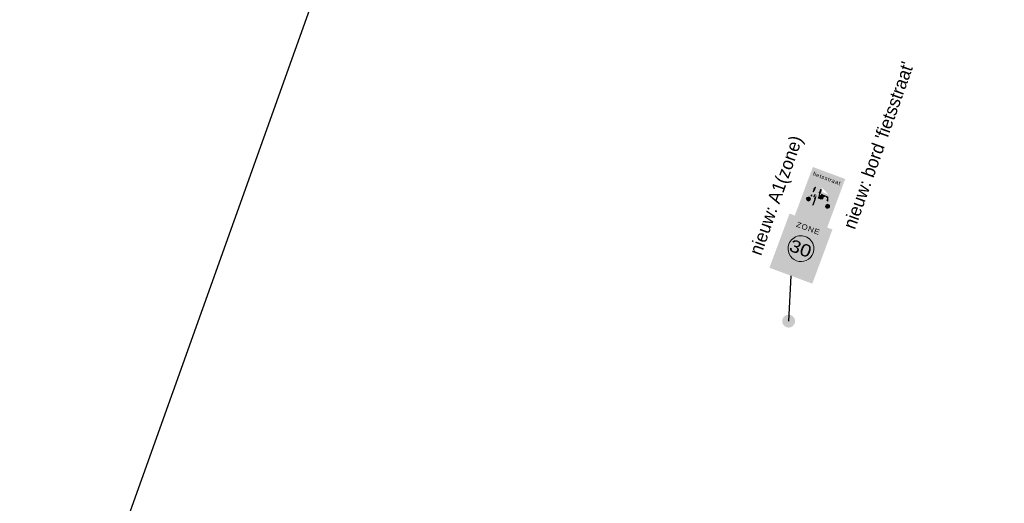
# Model space of a CAD drawing. Header units: metres. Extents: x 136326 to 138181, y 453212 to 454732.
# Tile 2 of 55: x 136326 to 136383, y 453248 to 453276. Entities that reach past the tile are written whole.
import ezdxf
from ezdxf.enums import TextEntityAlignment as Align

# ---------------------------------------------------------------- set-up
doc = ezdxf.new("R2010")
doc.units = ezdxf.units.M
doc.layers.add('-DR-alg-bladkaders viewports', color=7, linetype='Continuous')
doc.layers.add('-DR-nw-inr-bebording-txt', color=2, linetype='Continuous')
doc.layers.add('mob_bebording', color=7, linetype='Continuous', lineweight=0)
doc.styles.add('eurostile', font='txt')
doc.styles.add('Style-Verkeersborden', font='Verkeersborden.shx')

# ---------------------------------------------------------------- blocks, each defined once
blk = doc.blocks.new('bord_A01-ZB')
at = {"layer": 'mob_bebording', "linetype": 'Continuous', "lineweight": 0}
h = blk.add_hatch(color=254, dxfattribs=at)
h.paths.add_polyline_path([(0.2650000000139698, -1.164153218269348e-10), (0, 0), (-0.2650000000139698, 0), (-0.2649999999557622, 0.6699999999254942), (0.2650000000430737, 0.6699999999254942)])
h.paths.add_polyline_path([(0.2399999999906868, 0.009999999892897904), (-0.2400000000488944, 0.009999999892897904, -0.414213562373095), (-0.2550000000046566, 0.0249999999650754), (-0.2550000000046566, 0.6449999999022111, -0.414213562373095), (-0.2399999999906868, 0.659999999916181), (0.2400000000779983, 0.6599999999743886, -0.414213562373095), (0.2550000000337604, 0.6449999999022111), (0.2550000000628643, 0.02499999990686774, -0.414213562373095)], flags=17)
h = blk.add_hatch(color=7, dxfattribs=at)
h.paths.add_polyline_path([(0.2550000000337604, 0.02500000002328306), (0.2550000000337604, 0.6449999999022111, 0.414213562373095), (0.2400000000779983, 0.6599999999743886), (-0.2399999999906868, 0.659999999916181, 0.414213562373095), (-0.2550000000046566, 0.6449999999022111), (-0.2550000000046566, 0.0249999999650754, 0.414213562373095), (-0.2400000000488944, 0.009999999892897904), (0.2399999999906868, 0.009999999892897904, 0.414213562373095)])
h.paths.add_polyline_path([(0.2400000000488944, 0.02000000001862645), (-0.2399999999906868, 0.01999999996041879, -0.414213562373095), (-0.2449999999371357, 0.0249999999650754), (-0.2449999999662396, 0.6449999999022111, -0.414213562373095), (-0.2399999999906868, 0.6500000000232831), (0.2400000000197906, 0.6499999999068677, -0.414213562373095), (0.245000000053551, 0.6449999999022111), (0.2449999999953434, 0.02499999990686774, -0.414213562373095)])
h = blk.add_hatch(color=254, dxfattribs=at)
h.paths.add_polyline_path([(0.245000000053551, 0.0249999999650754), (0.245000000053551, 0.6449999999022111, 0.414213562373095), (0.2400000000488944, 0.6500000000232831), (-0.2399999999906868, 0.6499999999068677, 0.414213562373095), (-0.2449999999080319, 0.6449999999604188), (-0.2449999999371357, 0.0249999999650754, 0.414213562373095), (-0.2399999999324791, 0.02000000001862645), (0.2399999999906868, 0.01999999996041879, 0.414213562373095)])
edge = h.paths.add_edge_path(flags=17)
edge.add_arc((7.275957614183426e-11, 0.3349999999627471), 0.204, 0, 360)
h = blk.add_hatch(color=10, dxfattribs=at)
edge = h.paths.add_edge_path()
edge.add_arc((7.275957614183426e-11, 0.3349999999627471), 0.204, 0, 360)
edge = h.paths.add_edge_path()
edge.add_arc((7.275957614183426e-11, 0.3349999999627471), 0.1972, 0, 360)
h = blk.add_hatch(color=254, dxfattribs=at)
edge = h.paths.add_edge_path()
edge.add_arc((7.275957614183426e-11, 0.3349999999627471), 0.1972, 0, 360)
edge = h.paths.add_edge_path(flags=17)
edge.add_arc((7.275957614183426e-11, 0.3349999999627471), 0.1904, 0, 360)
h = blk.add_hatch(color=10, dxfattribs=at)
edge = h.paths.add_edge_path()
edge.add_arc((7.275957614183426e-11, 0.3349999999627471), 0.1904, 0, 360)
edge = h.paths.add_edge_path()
edge.add_arc((7.275957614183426e-11, 0.3349999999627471), 0.1496, 0, 360)
h = blk.add_hatch(color=254, dxfattribs=at)
edge = h.paths.add_edge_path()
edge.add_arc((5.820766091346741e-11, 0.3349999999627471), 0.1496000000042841, 0, 180)
edge.add_arc((5.820766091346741e-11, 0.3349999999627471), 0.1496000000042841, 180, 360)
at = {"layer": 'mob_bebording', "color": 254, "linetype": 'Continuous', "lineweight": 0, "flags": 128}
blk.add_lwpolyline([(0.1496000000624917, 0.3349999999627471, 1), (-0.1495999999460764, 0.3349999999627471, 1)], format="xyb", close=True, dxfattribs=at)
at = {"layer": 'mob_bebording', "color": 7, "linetype": 'Continuous', "lineweight": 0, "style": 'Style-Verkeersborden', "width": 1.19047619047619}
blk.add_text('30', height=0.1428, dxfattribs=at).set_placement((-0.004804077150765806, 0.3350000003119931), align=Align.MIDDLE_CENTER)
at = {"layer": 'mob_bebording', "color": 7, "linetype": 'Continuous', "lineweight": 0, "insert": (-0.002640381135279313, 0.584499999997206), "char_height": 0.05999999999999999, "attachment_point": 5, "line_spacing_factor": 0.6, "style": 'Style-Verkeersborden'}
blk.add_mtext('\\H1x;\\W1.16667;\\T1.112;ZONE', dxfattribs=at)
blk = doc.blocks.new('bord_L1002-B')
at = {"layer": 'mob_bebording', "linetype": 'Continuous', "lineweight": 0}
h = blk.add_hatch(color=170, dxfattribs=at)
h.paths.add_polyline_path([(-0.1999999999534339, 0), (-0.2000000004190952, 0.6000000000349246), (0.1999999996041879, 0.5999999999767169), (0.2000000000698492, 0), (-5.820766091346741e-11, 0)])
h.paths.add_polyline_path([(-0.1750000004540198, 0.5900000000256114), (0.1749999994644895, 0.589999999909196, -0.414213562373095), (0.189999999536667, 0.5750000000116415), (0.1899999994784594, 0.0249999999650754, -0.414213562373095), (0.1749999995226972, 0.009999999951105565), (-0.1750000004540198, 0.01000000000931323, -0.414213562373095), (-0.1900000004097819, 0.0249999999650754), (-0.1900000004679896, 0.5749999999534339, -0.414213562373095)], flags=17)
h = blk.add_hatch(color=254, dxfattribs=at)
h.paths.add_polyline_path([(-0.1900000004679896, 0.5750000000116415), (-0.1900000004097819, 0.0249999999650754, 0.414213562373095), (-0.1750000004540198, 0.01000000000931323), (0.1749999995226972, 0.009999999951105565, 0.414213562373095), (0.1899999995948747, 0.02500000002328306), (0.1899999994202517, 0.5749999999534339, 0.414213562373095), (0.1749999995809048, 0.5899999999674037), (-0.1750000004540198, 0.5899999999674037, 0.414213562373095)])
h.paths.add_polyline_path([(0.1799999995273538, 0.0249999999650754, -0.414213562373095), (0.1749999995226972, 0.02000000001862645), (-0.1750000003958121, 0.01999999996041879, -0.414213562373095), (-0.1800000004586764, 0.0249999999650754), (-0.1800000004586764, 0.5749999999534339, -0.414213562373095), (-0.1750000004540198, 0.5799999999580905), (0.1749999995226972, 0.5799999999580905, -0.414213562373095), (0.1799999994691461, 0.5750000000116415)])
h = blk.add_hatch(color=170, dxfattribs=at)
h.paths.add_polyline_path([(-0.180000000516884, 0.5750000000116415), (-0.1800000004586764, 0.02499999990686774, 0.414213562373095), (-0.1750000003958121, 0.01999999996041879), (0.1749999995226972, 0.01999999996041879, 0.414213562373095), (0.1799999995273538, 0.0249999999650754), (0.1799999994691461, 0.5750000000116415, 0.414213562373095), (0.1749999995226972, 0.5800000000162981), (-0.1750000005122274, 0.5799999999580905, 0.414213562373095)])
edge = h.paths.add_edge_path(flags=17)
edge.add_arc((-1.192803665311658, 0.3009838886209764), 1.175776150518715, 353.8248707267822, 354.1592967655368, ccw=False)
edge.add_arc((-0.02600000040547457, 0.1696276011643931), 0.005333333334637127, -90, 66.22234009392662, ccw=False)
edge.add_line((-0.02600000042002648, 0.1642942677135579), (-0.03933333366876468, 0.1642942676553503))
edge.add_arc((-0.03933333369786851, 0.1696276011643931), 0.005333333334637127, 132.7499600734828, 270, ccw=False)
edge.add_arc((-0.6919713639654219, 0.2075767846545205), 0.6499094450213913, 356.9983083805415, 357.6857576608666)
edge.add_line((-0.04259199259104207, 0.1813333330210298), (-0.0486666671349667, 0.1813333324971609))
edge.add_line((-0.0486666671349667, 0.1813333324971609), (-0.04866666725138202, 0.1379350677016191))
edge.add_arc((-0.05666666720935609, 0.1379350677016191), 0.008000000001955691, -180, 0, ccw=False)
edge.add_line((-0.06466666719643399, 0.1379350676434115), (-0.06466666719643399, 0.1813333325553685))
edge.add_line((-0.06466666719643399, 0.1813333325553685), (-0.08133333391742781, 0.1813333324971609))
edge.add_line((-0.08133333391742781, 0.1813333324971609), (-0.08133333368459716, 0.1513333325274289))
edge.add_arc((-0.09800000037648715, 0.1513333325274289), 0.01666666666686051, 270, 360, ccw=False)
edge.add_line((-0.09800000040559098, 0.1346666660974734), (-0.1300000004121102, 0.1346666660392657))
edge.add_arc((-0.1300000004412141, 0.1513333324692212), 0.01666666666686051, 180, 270, ccw=False)
edge.add_line((-0.1466666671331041, 0.1513333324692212), (-0.1466666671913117, 0.1824771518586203))
edge.add_arc((-0.1400000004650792, 0.2013333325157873), 0.02000000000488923, 144.279034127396, 250.52877931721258, ccw=False)
edge.add_arc((-0.1180117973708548, 0.2334204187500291), 0.04333333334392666, 112.04031880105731, 208.0997070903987, ccw=False)
edge.add_line((-0.1342730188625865, 0.2735869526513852), (-0.1166743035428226, 0.3222188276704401))
edge.add_line((-0.1166743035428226, 0.3222188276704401), (-0.1206666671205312, 0.3222188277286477))
edge.add_arc((-0.1206666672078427, 0.3235521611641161), 0.001333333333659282, 179.9999993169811, 269.9999993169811, ccw=False)
edge.add_line((-0.1220000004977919, 0.3235521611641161), (-0.1220000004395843, 0.3315521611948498))
edge.add_arc((-0.120666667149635, 0.3315521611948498), 0.001333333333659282, 90.00000068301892, 180.0000006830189, ccw=False)
edge.add_line((-0.1206666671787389, 0.3328854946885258), (-0.1180000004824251, 0.3328854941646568))
edge.add_line((-0.1180000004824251, 0.3328854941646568), (-0.1180000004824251, 0.3382188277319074))
edge.add_line((-0.1180000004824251, 0.3382188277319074), (-0.1166666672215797, 0.3382188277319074))
edge.add_line((-0.1166666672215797, 0.3382188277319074), (-0.116666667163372, 0.3608854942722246))
edge.add_ellipse((-0.05666666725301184, 0.3608854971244), major_axis=(-1.040834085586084e-17, 0.0666666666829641), ratio=0.8999999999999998, start_angle=12.615296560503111, end_angle=90.0000022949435, ccw=False)
edge.add_arc((-0.05666666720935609, 0.4460494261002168), 0.02400000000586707, -56.90632719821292, 236.9063272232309, ccw=False)
edge.add_ellipse((-0.05666666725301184, 0.3608854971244), major_axis=(-1.040834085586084e-17, 0.0666666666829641), ratio=0.8999999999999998, start_angle=274.01516179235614, end_angle=347.384703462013, ccw=False)
edge.add_arc((-4.074536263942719e-10, -0.6411080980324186), 1.006666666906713, 85.3587088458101, 89.818660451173, ccw=False)
edge.add_arc((0.07875945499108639, 0.3290335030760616), 0.0333333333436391, 19.893981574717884, 85.35870885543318, ccw=False)
edge.add_line((0.1101035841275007, 0.3403761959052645), (0.1342730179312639, 0.2735869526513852))
edge.add_arc((0.1180117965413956, 0.2334204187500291), 0.04333333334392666, -28.09970709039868, 67.95968119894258, ccw=False)
edge.add_arc((0.1399999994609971, 0.2013333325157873), 0.02000000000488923, -70.52877931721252, 35.72096587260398, ccw=False)
edge.add_line((0.1466666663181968, 0.1824771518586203), (0.1466666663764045, 0.1513333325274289))
edge.add_arc((0.1299999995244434, 0.1513333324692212), 0.01666666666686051, -90, 0, ccw=False)
edge.add_line((0.1299999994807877, 0.1346666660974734), (0.09799999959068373, 0.134666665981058))
edge.add_arc((0.0979999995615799, 0.1513333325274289), 0.01666666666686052, 180, 270, ccw=False)
edge.add_line((0.08133333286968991, 0.1513333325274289), (0.08133333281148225, 0.1813333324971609))
edge.add_line((0.08133333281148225, 0.1813333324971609), (-4.656612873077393e-10, 0.1813333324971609))
edge.add_line((-4.656612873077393e-10, 0.1813333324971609), (-0.02313136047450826, 0.1813333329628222))
h = blk.add_hatch(color=254, dxfattribs=at)
edge = h.paths.add_edge_path()
edge.add_arc((0.0979999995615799, 0.1513333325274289), 0.01666666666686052, 180, 270)
edge.add_line((0.09799999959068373, 0.134666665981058), (0.1299999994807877, 0.1346666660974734))
edge.add_arc((0.1299999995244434, 0.1513333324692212), 0.01666666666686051, 270, 360)
edge.add_line((0.1466666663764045, 0.1513333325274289), (0.1466666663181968, 0.1824771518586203))
edge.add_arc((0.1399999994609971, 0.2013333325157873), 0.02000000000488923, 289.4712206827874, 395.720965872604)
edge.add_arc((0.1180117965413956, 0.2334204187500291), 0.04333333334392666, 331.9002929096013, 427.9596811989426)
edge.add_line((0.1342730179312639, 0.2735869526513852), (0.1101035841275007, 0.3403761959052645))
edge.add_arc((0.07875945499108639, 0.3290335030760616), 0.0333333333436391, 19.89398157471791, 85.35870885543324)
edge.add_arc((-4.074536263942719e-10, -0.6411080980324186), 1.006666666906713, 85.35870884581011, 89.81866045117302)
edge.add_ellipse((-0.05666666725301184, 0.3608854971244), major_axis=(-1.040834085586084e-17, 0.0666666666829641), ratio=0.8999999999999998, start_angle=274.0151617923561, end_angle=347.384703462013)
edge.add_arc((-0.05666666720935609, 0.4460494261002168), 0.02400000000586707, 303.0936728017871, 596.906327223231)
edge.add_ellipse((-0.05666666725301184, 0.3608854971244), major_axis=(-1.040834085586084e-17, 0.0666666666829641), ratio=0.8999999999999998, start_angle=12.61529656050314, end_angle=90.00000229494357)
edge.add_line((-0.116666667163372, 0.3608854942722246), (-0.1166666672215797, 0.3382188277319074))
edge.add_line((-0.1166666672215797, 0.3382188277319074), (-0.1180000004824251, 0.3382188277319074))
edge.add_line((-0.1180000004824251, 0.3382188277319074), (-0.1180000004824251, 0.3328854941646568))
edge.add_line((-0.1180000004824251, 0.3328854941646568), (-0.1206666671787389, 0.3328854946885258))
edge.add_arc((-0.120666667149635, 0.3315521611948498), 0.001333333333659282, 90.00000068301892, 180.0000006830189)
edge.add_line((-0.1220000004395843, 0.3315521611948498), (-0.1220000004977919, 0.3235521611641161))
edge.add_arc((-0.1206666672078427, 0.3235521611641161), 0.001333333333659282, 179.9999993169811, 269.9999993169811)
edge.add_line((-0.1206666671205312, 0.3222188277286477), (-0.1166743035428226, 0.3222188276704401))
edge.add_line((-0.1166743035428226, 0.3222188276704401), (-0.1342730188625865, 0.2735869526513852))
edge.add_arc((-0.1180117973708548, 0.2334204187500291), 0.04333333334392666, 112.0403188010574, 208.0997070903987)
edge.add_arc((-0.1400000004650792, 0.2013333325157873), 0.02000000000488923, 144.279034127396, 250.5287793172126)
edge.add_line((-0.1466666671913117, 0.1824771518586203), (-0.1466666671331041, 0.1513333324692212))
edge.add_arc((-0.1300000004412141, 0.1513333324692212), 0.01666666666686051, 180, 270)
edge.add_line((-0.1300000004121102, 0.1346666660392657), (-0.09800000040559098, 0.1346666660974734))
edge.add_arc((-0.09800000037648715, 0.1513333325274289), 0.01666666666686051, 270, 360)
edge.add_line((-0.08133333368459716, 0.1513333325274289), (-0.08133333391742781, 0.1813333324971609))
edge.add_line((-0.08133333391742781, 0.1813333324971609), (-0.06466666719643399, 0.1813333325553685))
edge.add_line((-0.06466666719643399, 0.1813333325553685), (-0.06466666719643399, 0.1379350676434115))
edge.add_arc((-0.05666666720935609, 0.1379350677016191), 0.008000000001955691, 180, 360)
edge.add_line((-0.04866666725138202, 0.1379350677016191), (-0.0486666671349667, 0.1813333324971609))
edge.add_line((-0.0486666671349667, 0.1813333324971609), (-0.04259199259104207, 0.1813333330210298))
edge.add_arc((-0.6919713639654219, 0.2075767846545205), 0.6499094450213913, 356.9983083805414, 357.6857576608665, ccw=False)
edge.add_arc((-0.03933333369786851, 0.1696276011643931), 0.005333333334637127, 132.7499600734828, 270)
edge.add_line((-0.03933333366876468, 0.1642942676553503), (-0.02600000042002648, 0.1642942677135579))
edge.add_arc((-0.02600000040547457, 0.1696276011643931), 0.005333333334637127, 270, 426.2223400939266)
edge.add_arc((-1.192803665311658, 0.3009838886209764), 1.175776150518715, 353.8248707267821, 354.1592967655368)
edge.add_line((-0.02313136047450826, 0.1813333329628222), (-4.656612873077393e-10, 0.1813333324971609))
edge.add_line((-4.656612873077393e-10, 0.1813333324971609), (0.08133333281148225, 0.1813333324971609))
edge.add_line((0.08133333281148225, 0.1813333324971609), (0.08133333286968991, 0.1513333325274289))
h.paths.add_polyline_path([(-0.09933333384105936, 0.3459989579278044, -0.1119912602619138), (-0.09000000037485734, 0.3532153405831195), (-0.090000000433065, 0.3510083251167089), (-0.09655822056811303, 0.3328854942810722), (-0.09800000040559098, 0.3328854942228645), (-0.09800000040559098, 0.3382188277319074), (-0.09933333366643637, 0.3382188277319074)])
h.paths.add_polyline_path([(-0.02509400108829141, 0.3452394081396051, 0.02724534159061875), (-0.02721421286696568, 0.3476796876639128, 0.009965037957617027), (-0.02559000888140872, 0.358564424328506, -0.00289809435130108), (-0.01400000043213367, 0.358793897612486), (-0.01400000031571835, 0.3454592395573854, 0.002811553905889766)])
h.paths.add_polyline_path([(-0.01942985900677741, 0.3328854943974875, 0.05107219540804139), (-0.02122300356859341, 0.3386620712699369, -0.001842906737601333), (-0.01400000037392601, 0.3387918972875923), (-0.01400000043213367, 0.3382188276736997), (-0.01533333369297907, 0.3382188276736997), (-0.01533333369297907, 0.3328854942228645)])
h.paths.add_polyline_path([(0.08502828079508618, 0.3313020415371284), (0.1009187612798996, 0.2873906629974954, 0.05822641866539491), (0.08560693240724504, 0.2948269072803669, 1.570336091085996), (0.03727898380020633, 0.2948269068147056, 0.07809382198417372), (0.01720720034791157, 0.2840781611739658, 0.004273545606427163), (-4.074536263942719e-10, 0.2842252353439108, 0.004259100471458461), (-0.01714904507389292, 0.2840791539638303, 0.008110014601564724), (-0.01721928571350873, 0.3222188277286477), (0.007333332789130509, 0.3222188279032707, 0.414213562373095), (0.008666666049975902, 0.3235521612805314), (0.008666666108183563, 0.3315521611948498, 0.414213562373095), (0.007333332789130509, 0.3328854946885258), (0.004666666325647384, 0.3328854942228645), (0.004666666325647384, 0.3382188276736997), (0.003333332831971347, 0.3382188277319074), (0.003333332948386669, 0.3388862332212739, -0.01940354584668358), (0.07929890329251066, 0.3356783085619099, -0.2936747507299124)])
h.paths.add_polyline_path([(-0.09559067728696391, 0.2796764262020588, 0.002102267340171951), (-0.104014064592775, 0.2788371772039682), (-0.09800958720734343, 0.2954298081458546)])
h.paths.add_polyline_path([(-0.06466666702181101, 0.2821460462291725, 0.001688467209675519), (-0.07144998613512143, 0.2816863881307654, -0.04885069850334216), (-0.06466666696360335, 0.3100144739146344)])
h.paths.add_polyline_path([(-0.04866666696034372, 0.2830481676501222), (-0.0486666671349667, 0.2999962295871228, -0.006534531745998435), (-0.04647103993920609, 0.2831520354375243, 0.0005458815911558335)])
h.paths.add_polyline_path([(-0.08800000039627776, 0.1513333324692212, -0.414213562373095), (-0.09800000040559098, 0.1413333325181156), (-0.1300000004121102, 0.1413333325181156, -0.414213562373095), (-0.1400000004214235, 0.1513333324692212), (-0.1400000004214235, 0.1879999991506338, -0.7260755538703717), (-0.1478503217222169, 0.21211063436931, -0.5094417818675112), (-0.1290672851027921, 0.268380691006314), (-0.1095845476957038, 0.3222188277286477), (-0.09905187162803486, 0.3222188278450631, 0.04544799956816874), (-0.09977393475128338, 0.3101459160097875), (-0.1139224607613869, 0.2710482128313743, -0.004862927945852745), (-0.09457720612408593, 0.273076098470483), (-0.08962149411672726, 0.2408015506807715, 0.7423681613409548), (-0.08666666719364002, 0.2310282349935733), (-0.07333333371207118, 0.2310282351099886, 0.841374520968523), (-0.0715359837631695, 0.241382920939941, -0.05634459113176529), (-0.07222644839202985, 0.2749468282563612, -0.002338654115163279), (-0.06289325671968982, 0.2755788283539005, 0.1160711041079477), (-0.06000000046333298, 0.2733292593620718), (-0.06000000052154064, 0.2652075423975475, 0.2932527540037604), (-0.06466666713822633, 0.2579350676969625), (-0.06466666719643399, 0.1879999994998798), (-0.08800000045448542, 0.1879999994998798)])
h.paths.add_polyline_path([(-0.04866666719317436, 0.2579350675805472, 0.2932527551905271), (-0.05333333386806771, 0.2652075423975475), (-0.05333333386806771, 0.2733292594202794, 0.1447702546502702), (-0.0499139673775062, 0.2763120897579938, -0.001047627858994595), (-0.04572825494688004, 0.2765124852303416, -0.03411234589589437), (-0.04235683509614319, 0.1879999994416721), (-0.0486666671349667, 0.1879999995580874)])
h.paths.add_polyline_path([(-0.01726387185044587, 0.277409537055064, -0.004316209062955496), (-5.238689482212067e-10, 0.2775585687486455, -0.004863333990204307), (0.01945195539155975, 0.2773693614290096, -0.121626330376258), (0.0483779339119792, 0.2909629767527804, -2.689840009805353), (0.07450798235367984, 0.2909629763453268, -0.1546066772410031), (0.1097664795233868, 0.2715159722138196, -0.001045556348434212), (0.1139224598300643, 0.2710482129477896), (0.09129710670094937, 0.3335705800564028, 0.2936747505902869), (0.07983835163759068, 0.3423231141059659, 0.01940929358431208), (0.003333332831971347, 0.345552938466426), (0.003333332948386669, 0.3588863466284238, -0.01942055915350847), (0.08091724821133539, 0.355612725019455, -0.2936747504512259), (0.1038347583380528, 0.3381076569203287), (0.1290672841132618, 0.268380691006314, -0.5094417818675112), (0.1478503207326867, 0.2121106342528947, -0.7260755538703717), (0.1399999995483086, 0.1879999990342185), (0.1399999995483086, 0.1513333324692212, -0.414213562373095), (0.129999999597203, 0.141333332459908), (0.09799999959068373, 0.1413333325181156, -0.414213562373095), (0.0879999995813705, 0.1513333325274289), (0.08799999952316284, 0.1879999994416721), (-4.656612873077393e-10, 0.1879999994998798), (-0.02246858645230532, 0.1879999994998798, 0.01904984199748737)])
edge = h.paths.add_edge_path()
edge.add_arc((-4.074536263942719e-10, -0.6411080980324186), 1.006666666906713, 90.80747794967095, 91.41227388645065)
edge.add_arc((-0.2994481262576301, 0.3938655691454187), 0.2761239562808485, 354.052162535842, 359.5332054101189)
edge.add_spline(control_points=[(-0.02333333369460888, 0.3916159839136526), (-0.01867983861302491, 0.3848529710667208), (-0.01551387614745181, 0.3766106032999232), (-0.01442147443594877, 0.3677501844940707)], knot_values=[0, 0, 0, 0, 1, 1, 1, 1], degree=3, periodic=0)
edge.add_spline(control_points=[(-0.01442147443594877, 0.3677501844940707), (-0.01432783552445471, 0.3669906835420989), (-0.01424943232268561, 0.3662266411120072), (-0.01418663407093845, 0.3654586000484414)], knot_values=[0, 0, 0, 0, 1, 1, 1, 1], degree=3, periodic=0)
edge = h.paths.add_edge_path()
edge.add_line((-0.090000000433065, 0.3916159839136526), (-0.09000000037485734, 0.3604144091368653))
edge.add_arc((-0.07875945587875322, 0.3290335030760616), 0.0333333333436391, 109.7073687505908, 128.1131404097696)
edge.add_line((-0.09933333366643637, 0.3552599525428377), (-0.09933333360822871, 0.3608854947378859))
edge.add_spline(control_points=[(-0.09933333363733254, 0.3608854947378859), (-0.09933333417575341, 0.3723232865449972), (-0.09583676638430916, 0.3831333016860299), (-0.09000000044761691, 0.3916159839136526)], knot_values=[0, 0, 0, 0, 1, 1, 1, 1], degree=3, periodic=0)
h = blk.add_hatch(color=1, dxfattribs=at)
edge = h.paths.add_edge_path()
edge.add_arc((-0.07875945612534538, 0.3290335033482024), 0.02666666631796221, 114.9306151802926, 140.4906182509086)
edge.add_line((-0.09933333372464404, 0.3459989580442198), (-0.09933333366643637, 0.3382188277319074))
edge.add_line((-0.09933333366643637, 0.3382188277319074), (-0.09800000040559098, 0.3382188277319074))
edge.add_line((-0.09800000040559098, 0.3382188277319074), (-0.09800000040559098, 0.3328854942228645))
edge.add_line((-0.09800000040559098, 0.3328854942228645), (-0.09655822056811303, 0.3328854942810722))
edge.add_line((-0.09655822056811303, 0.3328854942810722), (-0.090000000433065, 0.3510083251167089))
edge.add_line((-0.090000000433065, 0.3510083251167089), (-0.09000000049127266, 0.3532153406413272))
at = {"layer": 'mob_bebording', "linetype": 'Continuous', "lineweight": 0, "extrusion": (0, 0, -0.9999999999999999)}
h = blk.add_hatch(color=5, dxfattribs=at)
edge = h.paths.add_edge_path()
edge.add_arc((0.07875945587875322, 0.3290335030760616), 0.0333333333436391, 51.88685959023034, 70.29263124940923)
edge.add_line((0.09000000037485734, 0.3604144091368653), (0.090000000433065, 0.3916159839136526))
edge.add_spline(control_points=[(0.09000000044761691, 0.3916159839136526), (0.09583676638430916, 0.3831333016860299), (0.09933333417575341, 0.3723232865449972), (0.09933333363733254, 0.3608854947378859)], knot_values=[0, 0, 0, 0, 1, 1, 1, 1], degree=3, periodic=0)
edge.add_line((0.09933333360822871, 0.3608854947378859), (0.09933333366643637, 0.3552599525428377))
at = {"layer": 'mob_bebording', "linetype": 'Continuous', "lineweight": 0}
h = blk.add_hatch(color=10, dxfattribs=at)
edge = h.paths.add_edge_path()
edge.add_line((-0.01400000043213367, 0.3454592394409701), (-0.01400000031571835, 0.3587938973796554))
edge.add_arc((1.150597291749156e-08, -0.6411081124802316), 1.000000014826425, 90.80216778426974, 91.46636022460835)
edge.add_arc((-0.2994481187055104, 0.3938655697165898), 0.276123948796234, 350.3711597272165, 352.6549026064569, ccw=False)
edge.add_arc((-0.04852920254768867, 0.3270191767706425), 0.02968476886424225, 37.86409354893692, 44.10672154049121, ccw=False)
edge.add_arc((-9.275306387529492e-09, -0.6411080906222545), 0.9866666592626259, 90.8130074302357, 91.45736642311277, ccw=False)
at = {"layer": 'mob_bebording', "linetype": 'Continuous', "lineweight": 0, "extrusion": (0, 0, -0.9999999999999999)}
h = blk.add_hatch(color=5, dxfattribs=at)
edge = h.paths.add_edge_path()
edge.add_arc((4.074536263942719e-10, -0.6411080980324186), 1.006666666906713, 88.58772611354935, 89.19252205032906)
edge.add_spline(control_points=[(0.01418663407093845, 0.3654586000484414), (0.01498204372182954, 0.3751866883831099), (0.01828094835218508, 0.3842732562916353), (0.02333333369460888, 0.3916159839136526)], knot_values=[0, 0, 0, 0, 1, 1, 1, 1], degree=3, periodic=0)
edge.add_arc((0.2994481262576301, 0.3938655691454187), 0.2761239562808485, 180.466794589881, 185.947837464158)
h = blk.add_hatch(color=10, dxfattribs=at)
h.paths.add_polyline_path([(0.02246858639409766, 0.1879999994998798), (4.656612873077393e-10, 0.1879999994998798), (-0.08799999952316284, 0.1879999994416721), (-0.0879999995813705, 0.1513333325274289, -0.414213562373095), (-0.09799999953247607, 0.1413333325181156), (-0.1299999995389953, 0.141333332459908, -0.414213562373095), (-0.1399999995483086, 0.1513333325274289), (-0.1399999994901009, 0.1879999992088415, -0.7260755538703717), (-0.1478503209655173, 0.21211063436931, -0.5094417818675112), (-0.1290672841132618, 0.2683806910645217), (-0.1038347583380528, 0.3381076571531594, -0.2936747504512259), (-0.08091724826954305, 0.3556127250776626, -0.01942055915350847), (-0.003333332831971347, 0.3588863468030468), (-0.003333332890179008, 0.3455529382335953, 0.01940929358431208), (-0.07983835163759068, 0.3423231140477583, 0.2936747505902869), (-0.09129710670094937, 0.3335705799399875), (-0.1139224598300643, 0.2710482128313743, -0.001045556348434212), (-0.1097664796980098, 0.2715159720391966, -0.1546066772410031), (-0.07450798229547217, 0.2909629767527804, -2.689840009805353), (-0.04837793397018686, 0.2909629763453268, -0.121626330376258), (-0.01945195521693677, 0.2773693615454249, -0.004863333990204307), (4.656612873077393e-10, 0.2775585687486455, -0.004316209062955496), (0.01726387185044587, 0.2774095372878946, 0.01904984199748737)])
edge = h.paths.add_edge_path(flags=17)
edge.add_arc((-0.1180117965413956, 0.2334204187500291), 0.02266666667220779, 0, 360)
h = blk.add_hatch(color=10, dxfattribs=at)
h.paths.add_polyline_path([(0.06466666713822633, 0.2579350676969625, 0.2932527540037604), (0.06000000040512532, 0.2652075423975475), (0.06000000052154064, 0.2733292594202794, 0.1160711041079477), (0.06289325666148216, 0.2755788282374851, -0.002338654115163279), (0.07222644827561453, 0.2749468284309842, -0.05634459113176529), (0.0715359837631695, 0.2413829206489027, 0.841374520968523), (0.07333333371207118, 0.2310282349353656), (0.08666666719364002, 0.2310282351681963, 0.7423681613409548), (0.0896214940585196, 0.2408015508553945), (0.09457720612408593, 0.2730760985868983, -0.004862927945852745), (0.1139224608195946, 0.2710482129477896), (0.09977393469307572, 0.3101459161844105, 0.04544799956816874), (0.09905187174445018, 0.3222188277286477), (0.1095845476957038, 0.3222188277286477), (0.1290672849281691, 0.2683806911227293, -0.5094417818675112), (0.1478503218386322, 0.2121106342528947, -0.7260755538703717), (0.1400000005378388, 0.1879999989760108), (0.1400000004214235, 0.1513333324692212, -0.414213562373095), (0.1300000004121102, 0.1413333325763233), (0.09800000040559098, 0.1413333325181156, -0.414213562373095), (0.08800000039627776, 0.1513333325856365), (0.08800000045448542, 0.1879999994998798), (0.06466666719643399, 0.1879999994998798)])
edge = h.paths.add_edge_path(flags=17)
edge.add_arc((0.1180117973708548, 0.2334204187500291), 0.02266666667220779, 0, 360)
at = {"layer": 'mob_bebording', "linetype": 'Continuous', "lineweight": 0}
h = blk.add_hatch(color=254, dxfattribs=at)
edge = h.paths.add_edge_path()
edge.add_arc((-0.1180117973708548, 0.2334204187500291), 0.02266666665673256, 180, 360)
edge.add_arc((-0.1180117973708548, 0.2334204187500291), 0.02266666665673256, 0, 180)
at = {"layer": 'mob_bebording', "linetype": 'Continuous', "lineweight": 0, "extrusion": (0, 0, -0.9999999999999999)}
h = blk.add_hatch(color=5, dxfattribs=at)
edge = h.paths.add_edge_path()
edge.add_ellipse((-2.047590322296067e-08, -0.7224414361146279), major_axis=(-1.006666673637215, 0), ratio=1, start_angle=264.0693144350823, end_angle=264.551117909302)
edge.add_line((0.09559067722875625, 0.2796764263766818), (0.09800958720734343, 0.2954298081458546))
edge.add_line((0.09800958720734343, 0.2954298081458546), (0.104014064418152, 0.2788371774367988))
at = {"layer": 'mob_bebording', "linetype": 'Continuous', "lineweight": 0}
h = blk.add_hatch(color=5, dxfattribs=at)
edge = h.paths.add_edge_path()
edge.add_line((-0.06466666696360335, 0.2821460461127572), (-0.06466666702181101, 0.3100144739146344))
edge.add_arc((0.07656849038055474, 0.2612187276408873), 0.1494268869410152, 160.9403314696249, 172.1271937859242)
edge.add_arc((-1.583035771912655e-08, -0.7224414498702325), 1.006666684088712, 93.68312494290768, 94.07009275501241, ccw=False)
h = blk.add_hatch(color=1, dxfattribs=at)
edge = h.paths.add_edge_path()
edge.add_arc((-0.6919713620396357, 0.2075767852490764), 0.6499094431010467, 358.2738566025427, 366.0888000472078)
edge.add_arc((-3.020639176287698e-08, -0.722441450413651), 1.000000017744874, 92.62094820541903, 92.86104673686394)
edge.add_arc((-0.05666666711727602, 0.2806017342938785), 0.008000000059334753, 294.6243170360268, 327.57429476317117, ccw=False)
edge.add_line((-0.05333333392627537, 0.2733292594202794), (-0.05333333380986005, 0.2652075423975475))
edge.add_arc((-0.05666666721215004, 0.2579350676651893), 0.008000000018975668, -6.062045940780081e-07, 65.37568116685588, ccw=False)
edge.add_line((-0.04866666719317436, 0.2579350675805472), (-0.0486666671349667, 0.1879999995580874))
edge.add_line((-0.0486666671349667, 0.1879999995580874), (-0.04235683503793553, 0.1879999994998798))
h = blk.add_hatch(color=5, dxfattribs=at)
edge = h.paths.add_edge_path()
edge.add_arc((-0.6919713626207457, 0.2075767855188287), 0.6499094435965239, 6.677794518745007, 8.175377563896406)
edge.add_line((-0.0486666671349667, 0.2999962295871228), (-0.0486666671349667, 0.2830481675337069))
edge.add_arc((1.456104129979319e-07, -0.7224414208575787), 1.00666666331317, 92.6459100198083, 92.77101685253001, ccw=False)
h = blk.add_hatch(color=5, dxfattribs=at)
edge = h.paths.add_edge_path()
edge.add_arc((-1.073043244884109e-08, -0.6411081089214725), 0.9800000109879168, 90.8185383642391, 91.24090099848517)
edge.add_arc((-0.04852920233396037, 0.3270191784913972), 0.02968476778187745, 11.397840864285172, 23.092564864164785, ccw=False)
edge.add_line((-0.01942985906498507, 0.3328854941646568), (-0.01533333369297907, 0.3328854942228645))
edge.add_line((-0.01533333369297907, 0.3328854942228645), (-0.01533333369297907, 0.3382188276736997))
edge.add_line((-0.01533333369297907, 0.3382188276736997), (-0.01400000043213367, 0.3382188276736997))
edge.add_line((-0.01400000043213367, 0.3382188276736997), (-0.01400000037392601, 0.3387918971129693))
at = {"layer": 'mob_bebording', "linetype": 'Continuous', "lineweight": 0, "extrusion": (0, 0, -0.9999999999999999)}
h = blk.add_hatch(color=170, dxfattribs=at)
edge = h.paths.add_edge_path()
edge.add_ellipse((8.81086492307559e-09, -0.722441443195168), major_axis=(-1.006666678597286, 0), ratio=1, start_angle=270.0000004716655, end_angle=270.9794190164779)
edge.add_ellipse((-0.06144295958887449, 0.2255890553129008), major_axis=(-0.07333333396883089, 0), ratio=1, start_angle=232.8995040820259, end_angle=250.7610381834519)
edge.add_ellipse((-0.06144295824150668, 0.306105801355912), major_axis=(-0.02666666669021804, 0), ratio=1, start_angle=-205.0215131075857, end_angle=25.02151421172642)
edge.add_ellipse((-0.06144295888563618, 0.2255890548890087), major_axis=(-0.0733333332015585, 0), ratio=1, start_angle=289.2389601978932, end_angle=302.568422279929)
edge.add_line((-0.1009187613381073, 0.2873906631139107), (-0.08502828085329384, 0.331302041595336))
edge.add_ellipse((-0.0787594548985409, 0.329033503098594), major_axis=(-0.006666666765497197, 0), ratio=1, start_angle=274.64129168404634, end_angle=340.10601901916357, ccw=False)
edge.add_ellipse((1.537675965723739e-09, -0.6411080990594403), major_axis=(-0.9800000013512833, 0), ratio=1, start_angle=270.1948840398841, end_angle=274.6412912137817, ccw=False)
edge.add_line((-0.003333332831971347, 0.3388862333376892), (-0.003333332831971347, 0.3382188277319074))
edge.add_line((-0.003333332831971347, 0.3382188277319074), (-0.004666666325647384, 0.3382188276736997))
edge.add_line((-0.004666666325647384, 0.3382188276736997), (-0.004666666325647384, 0.3328854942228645))
edge.add_line((-0.004666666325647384, 0.3328854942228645), (-0.00733333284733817, 0.3328854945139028))
edge.add_ellipse((-0.007333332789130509, 0.3315521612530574), major_axis=(-0.001333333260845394, 0), ratio=1, start_angle=270.0000025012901, end_angle=360)
edge.add_line((-0.008666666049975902, 0.3315521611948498), (-0.008666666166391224, 0.3235521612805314))
edge.add_ellipse((-0.007333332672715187, 0.3235521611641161), major_axis=(-0.001333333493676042, 0), ratio=1, start_angle=-5.002579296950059e-06, end_angle=89.99999499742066)
edge.add_line((-0.007333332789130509, 0.3222188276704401), (0.01721928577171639, 0.3222188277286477))
edge.add_ellipse((1.192803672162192, 0.3009838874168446), major_axis=(-1.17577615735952, 0), ratio=1, start_angle=-1.034838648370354, end_angle=0.8237990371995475)
edge.add_ellipse((-2.832446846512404e-10, -0.7224414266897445), major_axis=(-1.006666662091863, 0), ratio=1, start_angle=269.0238919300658, end_angle=269.999999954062)
at = {"layer": 'mob_bebording', "linetype": 'Continuous', "lineweight": 0}
h = blk.add_hatch(color=254, dxfattribs=at)
edge = h.paths.add_edge_path()
edge.add_arc((0.1180117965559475, 0.2334204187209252), 0.02266666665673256, 359.9999999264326, 539.9999999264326)
edge.add_arc((0.1180117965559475, 0.2334204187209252), 0.02266666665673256, 179.9999999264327, 359.9999999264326)
at = {"layer": 'mob_bebording', "color": 10, "linetype": 'Continuous', "lineweight": 0, "flags": 128}
blk.add_lwpolyline([(-0.09000000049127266, 0.3532153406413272, 0.1119912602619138), (-0.09933333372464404, 0.3459989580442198), (-0.09933333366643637, 0.3382188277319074), (-0.09800000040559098, 0.3382188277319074), (-0.09800000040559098, 0.3328854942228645), (-0.09655822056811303, 0.3328854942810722), (-0.090000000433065, 0.3510083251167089)], format="xyb", close=True, dxfattribs=at)
at = {"layer": 'mob_bebording', "color": 1, "linetype": 'Continuous', "lineweight": 0, "flags": 128}
for points in [[(-0.01400000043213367, 0.3454592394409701), (-0.01400000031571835, 0.3587938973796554, 0.00289809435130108), (-0.0255900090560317, 0.358564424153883, -0.009965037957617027), (-0.027214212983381, 0.3476796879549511, -0.02724534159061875), (-0.02509400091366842, 0.3452394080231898, -0.002811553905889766)], [(-0.04235683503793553, 0.1879999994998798, 0.03411234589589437), (-0.04572825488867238, 0.2765124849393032, 0.001047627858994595), (-0.04991396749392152, 0.2763120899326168, -0.1447702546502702), (-0.05333333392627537, 0.2733292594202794), (-0.05333333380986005, 0.2652075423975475, -0.2932527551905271), (-0.04866666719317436, 0.2579350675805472), (-0.0486666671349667, 0.1879999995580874)]]:
    blk.add_lwpolyline(points, format="xyb", close=True, dxfattribs=at)
at = {"layer": 'mob_bebording', "color": 254, "linetype": 'Continuous', "lineweight": 0, "flags": 128}
for points in [[(-0.1406784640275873, 0.2334204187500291, 1), (-0.0953451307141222, 0.2334204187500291, 1)], [(0.1406784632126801, 0.2334204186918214, 1), (0.09534512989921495, 0.2334204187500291, 1)]]:
    blk.add_lwpolyline(points, format="xyb", close=True, dxfattribs=at)
at = {"layer": 'mob_bebording', "color": 5, "linetype": 'Continuous', "lineweight": 0, "flags": 128}
for points in [[(-0.104014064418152, 0.2788371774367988, -0.002102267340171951), (-0.09559067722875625, 0.2796764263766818), (-0.09800958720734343, 0.2954298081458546)], [(-0.06466666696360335, 0.2821460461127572), (-0.06466666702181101, 0.3100144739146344, 0.04885069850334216), (-0.07144998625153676, 0.2816863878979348, -0.001688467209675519)], [(-0.04647104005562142, 0.2831520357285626, 0.006534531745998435), (-0.0486666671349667, 0.2999962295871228), (-0.0486666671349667, 0.2830481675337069, -0.0005458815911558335)], [(-0.01400000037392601, 0.3387918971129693, 0.001842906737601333), (-0.02122300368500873, 0.3386620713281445, -0.05107219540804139), (-0.01942985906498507, 0.3328854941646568), (-0.01533333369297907, 0.3328854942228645), (-0.01533333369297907, 0.3382188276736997), (-0.01400000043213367, 0.3382188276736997)], [(-5.238689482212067e-10, 0.2842252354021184, -0.004273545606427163), (0.01720720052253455, 0.2840781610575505, -0.07809382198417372), (0.03727898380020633, 0.2948269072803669, -1.570336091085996), (0.0856069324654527, 0.2948269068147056, -0.05822641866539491), (0.1009187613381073, 0.2873906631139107), (0.08502828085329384, 0.331302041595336, 0.2936747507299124), (0.07929890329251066, 0.3356783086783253, 0.01940354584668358), (0.003333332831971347, 0.3388862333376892), (0.003333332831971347, 0.3382188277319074), (0.004666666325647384, 0.3382188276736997), (0.004666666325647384, 0.3328854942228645), (0.00733333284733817, 0.3328854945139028, -0.414213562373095), (0.008666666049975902, 0.3315521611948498), (0.008666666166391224, 0.3235521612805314, -0.414213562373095), (0.007333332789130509, 0.3222188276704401), (-0.01721928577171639, 0.3222188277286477, -0.008110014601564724), (-0.01714904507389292, 0.2840791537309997, -0.004259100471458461)]]:
    blk.add_lwpolyline(points, format="xyb", close=True, dxfattribs=at)
at = {"layer": 'mob_bebording', "color": 5, "linetype": 'Continuous', "lineweight": 0}
for points, weights, knots in [([(-0.0993333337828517, 0.355259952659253), (-0.09651285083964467, 0.3574725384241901), (-0.09337481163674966, 0.3592055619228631), (-0.090000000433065, 0.3604144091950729), (-0.090000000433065, 0.370814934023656), (-0.09000000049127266, 0.3812154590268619), (-0.090000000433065, 0.3916159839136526), (-0.09583676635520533, 0.3831333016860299), (-0.09933333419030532, 0.3723232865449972), (-0.09933333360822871, 0.3608854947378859), (-0.09933333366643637, 0.3590103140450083), (-0.09933333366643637, 0.357135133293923), (-0.0993333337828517, 0.355259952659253)], [1, 0.9914188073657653, 0.9914188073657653, 1, 1, 1, 1, 1, 1, 1, 1, 1, 1], [0, 0, 0, 0, 0.25, 0.25, 0.25, 0.5, 0.5, 0.5, 0.75, 0.75, 0.75, 1, 1, 1, 1]), ([(-0.02481064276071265, 0.3652527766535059), (-0.02126968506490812, 0.3653400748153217), (-0.01772831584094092, 0.3654086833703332), (-0.0141866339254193, 0.3654586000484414), (-0.01498204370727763, 0.3751866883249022), (-0.01828094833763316, 0.3842732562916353), (-0.02333333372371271, 0.3916159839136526), (-0.02340509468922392, 0.3828080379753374), (-0.02389790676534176, 0.374013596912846), (-0.02481064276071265, 0.3652527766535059)], [1, 0.9999907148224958, 0.9999907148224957, 1, 1, 1, 1, 0.9992375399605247, 0.9992375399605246, 1], [0, 0, 0, 0, 0.3333333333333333, 0.3333333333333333, 0.3333333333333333, 0.6666666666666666, 0.6666666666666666, 0.6666666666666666, 1, 1, 1, 1])]:
    blk.add_rational_spline(points, weights, degree=3, knots=knots, dxfattribs=at)
at = {"layer": 'mob_bebording', "color": 254, "linetype": 'Continuous', "lineweight": 0, "attachment_point": 5, "line_spacing_factor": 0.6, "style": 'Style-Verkeersborden'}
for s, insert, char_height in [('\\H1x;\\W1.11111;\\T1.169;fietsstraat', (-0.0009429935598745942, 0.531166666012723), 0.045), ('\\H1x;\\W1.125;\\T1.000; ', (0.005660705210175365, 0.06466666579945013), 0.03999999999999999)]:
    blk.add_mtext(s, dxfattribs=dict(at, insert=insert, char_height=char_height))

msp = doc.modelspace()

# ---------------------------------------------------------------- hatches: boundary and pattern name
at = {"layer": 'mob_bebording', "linetype": 'Continuous', "lineweight": 0}
h = msp.add_hatch(color=251, dxfattribs=at)
edge = h.paths.add_edge_path(flags=0)
edge.add_arc((136370.3173367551, 453258.5553653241), 0.375, 0, 360)

# ---------------------------------------------------------------- linework, layer by layer
at = {"layer": '-DR-alg-bladkaders viewports'}
msp.add_lwpolyline([(136439.8756383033, 453395.3547603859), (136374.4304852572, 453212.2148098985), (136325.7559652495, 453229.6086740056), (136391.2011182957, 453412.7486244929)], close=True, dxfattribs=at)
at = {"layer": 'mob_bebording', "color": 251, "lineweight": 30}
msp.add_line((136370.4478496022, 453261.1890477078), (136370.3173367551, 453258.5553653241), dxfattribs=at)

# ---------------------------------------------------------------- block references
at = {"layer": 'mob_bebording', "color": 5, "linetype": 'Continuous', "lineweight": 0, "xscale": 4.999999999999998, "yscale": 4.999999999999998, "zscale": 4.999999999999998, "rotation": 339.6328713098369}
msp.add_blockref('bord_L1002-B', (136371.6137643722, 453264.3296117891), dxfattribs=at)
at = {"layer": 'mob_bebording', "color": 254, "linetype": 'Continuous', "lineweight": 0, "xscale": 5.000000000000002, "yscale": 5.000000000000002, "zscale": 5.000000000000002, "rotation": 339.6328713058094}
msp.add_blockref('bord_A01-ZB', (136370.4478496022, 453261.1890477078), dxfattribs=at)

# ---------------------------------------------------------------- texts
at = {"layer": '-DR-nw-inr-bebording-txt', "style": 'eurostile'}
msp.add_text('nieuw: A1(zone)', height=0.75, rotation=70.5, dxfattribs=at).set_placement((136368.715162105, 453262.3087578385))
at = {"layer": '-DR-nw-inr-bebording-txt', "insert": (136374.1658578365, 453263.8204050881), "char_height": 0.75, "attachment_point": 7, "rotation": 70.33562535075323, "line_spacing_factor": 0.6, "style": 'eurostile'}
msp.add_mtext("nieuw: bord 'fietsstraat'", dxfattribs=at)

doc.saveas('drawing.dxf')
